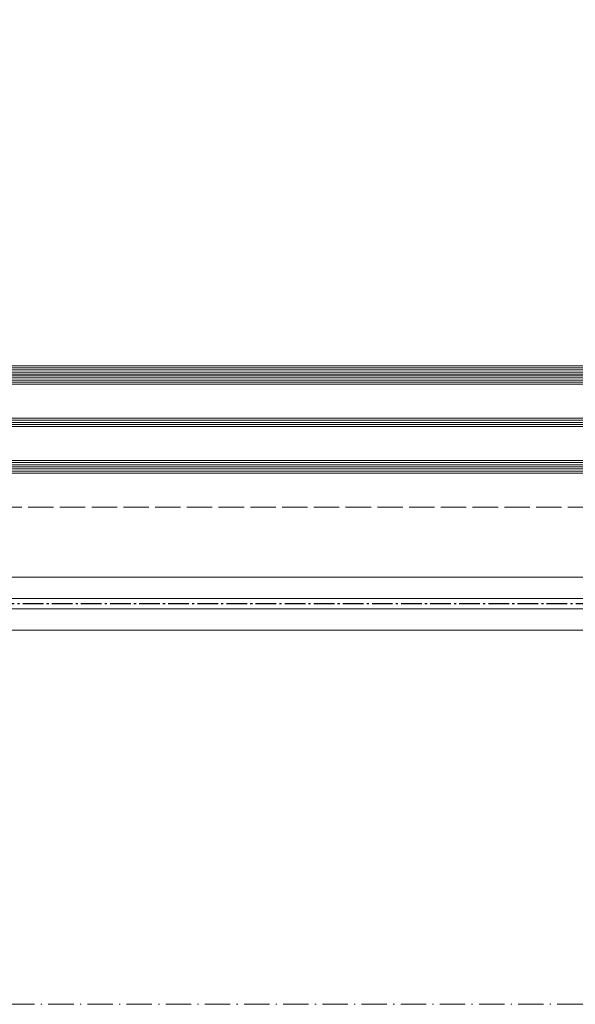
# Model space of a CAD drawing. Header units: inches. Extents: x -96941 to 10978768, y -673 to 1070890.
# Tile 186 of 256: x 62014 to 62276, y 3380 to 3846. Entities that reach past the tile are written whole.
import ezdxf

# ---------------------------------------------------------------- set-up
doc = ezdxf.new("R2010")
doc.units = ezdxf.units.IN
for name, pattern in [('ACAD_ISO02W100', [15, 12, -3]), ('ACAD_ISO10W100', [18.5, 12, -3, 0.5, -3]), ('AM_DIN_G_W050', [13.75, 9.75, -1.5, 1, -1.5])]:
    doc.linetypes.add(name, pattern=pattern)
for name, color, linetype, lineweight in [('!_A_01_TENKÁ', 8, 'Continuous', 13), ('!_A_03_ČIARKOVANÁ', 41, 'ACAD_ISO02W100', 13), ('!_A_04_BODKOČIARKOVANÁ', 30, 'ACAD_ISO10W100', 13), ('_MB_kreskowanie_szklo_0.09', 157, 'Continuous', 9), ('_MB_szklo_0.15', 142, 'Continuous', 15), ('AM_7', 4, 'AM_DIN_G_W050', 25)]:
    doc.layers.add(name, color=color, linetype=linetype, lineweight=lineweight)

# ---------------------------------------------------------------- blocks, each defined once
blk = doc.blocks.new('*U621')
at = {"layer": '_MB_kreskowanie_szklo_0.09'}
for points in [[(0, -1), (918, -1)], [(0, -2), (918, -2)], [(0, -3), (918, -3)], [(0, -4), (918, -4)], [(0, -5), (918, -5)], [(0, -23), (918, -23)], [(0, -24), (918, -24)], [(0, -25), (918, -25)], [(0, -43), (918, -43)], [(0, -44), (918, -44)], [(0, -45), (918, -45)], [(0, -47.76), (918, -47.76)], [(0, -48.76), (918, -48.76)], [(0, -49.76), (918, -49.76)]]:
    blk.add_lwpolyline(points, dxfattribs=at)
at = {"layer": '_MB_szklo_0.15'}
for points in [[(918, 0), (0, 0), (0, -6), (918, -6)], [(918, -22), (0, -22), (0, -26), (918, -26)], [(918, -42), (0, -42), (0, -46), (918, -46)], [(918, -46), (0, -46), (0, -46.76), (918, -46.76)], [(918, -46.76), (0, -46.76), (0, -50.76), (918, -50.76)]]:
    blk.add_lwpolyline(points, dxfattribs=at)

msp = doc.modelspace()

# ---------------------------------------------------------------- linework, layer by layer
at = {"layer": '!_A_01_TENKÁ', "color": 14, "true_color": 0xa30000}
for p, q in [((63674.935, 3582.246), (59838.527, 3582.246)), ((59838.527, 3572.246), (63674.935, 3572.246)), ((63674.935, 3567.246), (59838.527, 3567.246)), ((59838.527, 3557.246), (63674.935, 3557.246))]:
    msp.add_line(p, q, dxfattribs=at)
at = {"layer": '!_A_03_ČIARKOVANÁ', "color": 14, "true_color": 0xa30000}
msp.add_lwpolyline([(55657.735, 3615.404), (71960.735, 3615.404)], dxfattribs=at)
at = {"layer": '!_A_04_BODKOČIARKOVANÁ', "color": 14, "true_color": 0xa30000}
msp.add_lwpolyline([(72195.735, 5943.404), (72195.735, 3380.404), (55642.735, 3380.404)], dxfattribs=at)
at = {"layer": 'AM_7', "color": 14, "true_color": 0xa30000}
msp.add_line((63674.935, 3569.746), (59814.827, 3569.746), dxfattribs=at)

# ---------------------------------------------------------------- block references
at = {"color": 14, "true_color": 0xa30000, "xscale": -1, "rotation": 180}
msp.add_blockref('*U621', (61803.735, 3631.444), dxfattribs=at)

doc.saveas('drawing.dxf')
